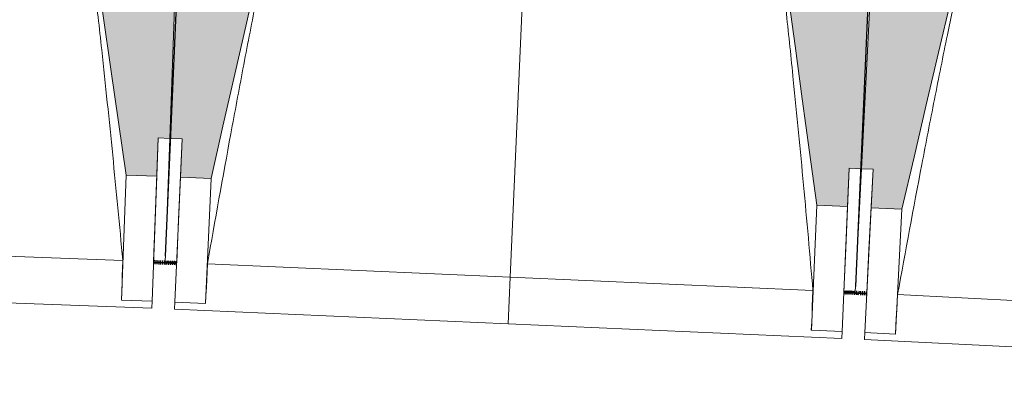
# Model space of a CAD drawing. Header units: centimetres. Extents: x -2631 to 3067, y -3659 to 381.
# Tile 6 of 149: x -1618 to -1490, y -2144 to -2098. Entities that reach past the tile are written whole.
import ezdxf

# ---------------------------------------------------------------- set-up
doc = ezdxf.new("R2010")
doc.units = ezdxf.units.CM
doc.linetypes.add('Tiret_2_', pattern=[0.25, 0.125, -0.125])
for name, color, linetype, lineweight in [('0-1', 7, 'Continuous', 5), ('OSSATURE', 7, 'Continuous', 18), ('OSSATURE_C', 7, 'Continuous', 18), ('SOL', 7, 'Continuous', 25), ('Z', 7, 'Continuous', 18)]:
    doc.layers.add(name, color=color, linetype=linetype, lineweight=lineweight)
for name, color, linetype, lineweight, true_color in [('ANNOTATIONS-3', 4, 'Tiret_2_', 100, 0x00ffff), ('OSSATURE-1', 7, 'Continuous', 5, 0x787878), ('OSSATURE-2', 5, 'Continuous', 25, 0x0000ff)]:
    doc.layers.add(name, color=color, linetype=linetype, lineweight=lineweight, true_color=true_color)

# ---------------------------------------------------------------- blocks, each defined once
blk = doc.blocks.new('20_MUR PREFA_01 - MODULE_01 B-3165811-2021_015_1114_DCE_1_50_Sols')
at = {"layer": 'Z'}
for p, q in [((0, 72.21), (0, 66.14)), ((0, 66.14), (0, 5.85)), ((0, 0.07), (0, 5.85))]:
    blk.add_line(p, q, dxfattribs=at)
blk = doc.blocks.new('B02_DC_STR_rvt-1-2021_015_1114_DCE_1_50_Sols')
at = {"layer": 'OSSATURE-1'}
for points in [[(-1600.08, -2117.96), (-1599.89, -2112.96), (-1598.39, -2113.02), (-1596.55, -2063.04), (-1611.03, -2062.55), (-1611.04, -2062.58), (-1612.02, -2062.58), (-1604.08, -2117.81)], [(-1593.01, -2118.26), (-1580.63, -2063.81), (-1581.62, -2063.77), (-1581.62, -2063.7), (-1596.1, -2063.06), (-1598.29, -2113.03), (-1596.79, -2113.09), (-1597.01, -2118.09), (-1596.79, -2118.1)], [(-1510.09, -2121.9), (-1509.87, -2116.91), (-1508.38, -2116.97), (-1506.18, -2067.01), (-1520.66, -2066.37), (-1520.66, -2066.44), (-1521.65, -2066.44), (-1514.09, -2121.73)], [(-1503.03, -2122.25), (-1490.27, -2067.89), (-1491.26, -2067.84), (-1491.26, -2067.77), (-1505.73, -2067.03), (-1508.27, -2116.98), (-1506.77, -2117.05), (-1507.02, -2122.05), (-1506.77, -2122.06)]]:
    blk.add_hatch(color=256, dxfattribs=at).paths.add_polyline_path(points)
at = {"layer": 'ANNOTATIONS-3'}
for p, q in [((-1597.5, -2129.27), (-1600.49, -2129.15)), ((-1507.59, -2133.22), (-1510.58, -2133.08))]:
    blk.add_line(p, q, dxfattribs=at)
at = {"layer": 'OSSATURE'}
for p, q in [((-1599.89, -2112.96), (-1600.28, -2123.44)), ((-1598.99, -2129.09), (-1598.29, -2113.03)), ((-1598.39, -2113.02), (-1598.96, -2128.37)), ((-1597.25, -2123.57), (-1596.79, -2113.09)), ((-1604.08, -2117.81), (-1604.68, -2134.09)), ((-1509.87, -2116.91), (-1510.33, -2127.38)), ((-1509.08, -2133.04), (-1508.27, -2116.98)), ((-1508.38, -2116.97), (-1509.05, -2132.33)), ((-1507.3, -2127.53), (-1506.77, -2117.05)), ((-1600.08, -2117.96), (-1600.68, -2134.24)), ((-1597.72, -2134.36), (-1597.01, -2118.09)), ((-1593.73, -2134.54), (-1593.01, -2118.26)), ((-1514.09, -2121.73), (-1514.8, -2138)), ((-1510.09, -2121.9), (-1510.81, -2138.17)), ((-1507.85, -2138.32), (-1507.02, -2122.05)), ((-1503.86, -2138.52), (-1503.03, -2122.25)), ((-1600.28, -2123.44), (-1600.49, -2129.03)), ((-1597.49, -2129.15), (-1597.25, -2123.57)), ((-1683.41, -2126.02), (-1604.51, -2128.94)), ((-1510.33, -2127.38), (-1510.58, -2132.97)), ((-1507.59, -2133.11), (-1507.3, -2127.53)), ((-1600.49, -2129.15), (-1600.5, -2129.24)), ((-1600.5, -2129.24), (-1599, -2129.3)), ((-1599, -2129.3), (-1599, -2129.21)), ((-1599, -2129.3), (-1597.5, -2129.36)), ((-1597.5, -2129.36), (-1597.5, -2129.27)), ((-1593.48, -2129.38), (-1514.6, -2132.85)), ((-1687.65, -2131.93), (-1600.71, -2135.14)), ((-1510.58, -2133.08), (-1510.59, -2133.18)), ((-1510.59, -2133.18), (-1509.1, -2133.24)), ((-1509.1, -2133.25), (-1509.09, -2133.15)), ((-1604.68, -2134.09), (-1604.68, -2134.07)), ((-1600.68, -2134.24), (-1604.68, -2134.09)), ((-1600.68, -2134.21), (-1600.71, -2135.14)), ((-1597.76, -2135.26), (-1597.72, -2134.33)), ((-1593.73, -2134.54), (-1597.72, -2134.36)), ((-1509.1, -2133.25), (-1507.6, -2133.32)), ((-1507.6, -2133.32), (-1507.59, -2133.22)), ((-1503.57, -2133.37), (-1424.72, -2137.38)), ((-1597.76, -2135.26), (-1510.85, -2139.08)), ((-1593.72, -2134.51), (-1593.73, -2134.54)), ((-1514.8, -2138), (-1514.81, -2137.97)), ((-1510.81, -2138.17), (-1514.8, -2138)), ((-1510.81, -2138.15), (-1510.85, -2139.08)), ((-1507.9, -2139.22), (-1507.85, -2138.29)), ((-1503.86, -2138.52), (-1507.85, -2138.32)), ((-1507.9, -2139.22), (-1421.01, -2143.64)), ((-1503.85, -2138.49), (-1503.86, -2138.52))]:
    blk.add_line(p, q, dxfattribs=at)
at = {"layer": 'OSSATURE', "flags": 128}
for points in [[(-1604.68, -2134.07), (-1604.65, -2133.04), (-1604.61, -2132.01), (-1604.58, -2130.99), (-1604.54, -2129.96), (-1604.51, -2128.94)], [(-1593.48, -2129.38), (-1593.53, -2130.41), (-1593.58, -2131.43), (-1593.62, -2132.46), (-1593.67, -2133.48), (-1593.72, -2134.51)], [(-1514.81, -2137.97), (-1514.76, -2136.95), (-1514.72, -2135.92), (-1514.68, -2134.9), (-1514.64, -2133.87), (-1514.6, -2132.85)], [(-1503.57, -2133.37), (-1503.63, -2134.39), (-1503.68, -2135.42), (-1503.74, -2136.44), (-1503.8, -2137.47), (-1503.85, -2138.49)]]:
    blk.add_lwpolyline(points, dxfattribs=at)
at = {"layer": 'OSSATURE'}
for points, knots in [([(-1581.88, -2069.54), (-1582.77, -2073.67), (-1584.12, -2080.05), (-1585.88, -2088.71), (-1587.33, -2096.04), (-1588.86, -2103.95), (-1590.97, -2115.25), (-1592.49, -2123.72), (-1593.48, -2129.38)], [0.0183454, 0.0183454, 0.0183454, 0.0183454, 0.2222222, 0.3333333, 0.4444444, 0.5833333, 0.7222222, 1, 1, 1, 1]), ([(-1514.6, -2132.85), (-1514.99, -2128.27), (-1515.6, -2121.4), (-1516.47, -2112.25), (-1517.21, -2104.81), (-1518.04, -2096.81), (-1518.99, -2088.23), (-1519.94, -2080.03), (-1520.6, -2074.69), (-1520.91, -2072.22)], [0, 0, 0, 0, 0.2222222, 0.3333333, 0.4444444, 0.5833333, 0.7222222, 0.8611111, 0.9816328, 0.9816328, 0.9816328, 0.9816328]), ([(-1491.56, -2073.61), (-1492.48, -2077.73), (-1493.87, -2084.11), (-1495.69, -2092.75), (-1497.2, -2100.07), (-1498.78, -2107.96), (-1500.97, -2119.25), (-1502.55, -2127.72), (-1503.57, -2133.37)], [0.0183454, 0.0183454, 0.0183454, 0.0183454, 0.2222222, 0.3333333, 0.4444444, 0.5833333, 0.7222222, 1, 1, 1, 1]), ([(-1604.51, -2128.94), (-1604.93, -2124.36), (-1605.59, -2117.5), (-1606.52, -2108.36), (-1607.31, -2100.92), (-1608.2, -2092.92), (-1609.01, -2086.07), (-1609.49, -2082.07), (-1609.63, -2080.92)], [0, 0, 0, 0, 0.2222222, 0.3333333, 0.4444444, 0.5833333, 0.7222222, 0.7777778, 0.7777778, 0.7777778, 0.7777778])]:
    blk.add_open_spline(points, degree=3, knots=knots, dxfattribs=at)
at = {"layer": 'OSSATURE_C'}
for p, q in [((-1598.39, -2113.02), (-1596.55, -2063.04)), ((-1596.1, -2063.06), (-1598.29, -2113.03)), ((-1508.38, -2116.97), (-1506.18, -2067.01)), ((-1505.73, -2067.03), (-1508.27, -2116.98)), ((-1600.08, -2117.96), (-1599.89, -2112.96)), ((-1599.89, -2112.96), (-1598.39, -2113.02)), ((-1598.29, -2113.03), (-1596.79, -2113.09)), ((-1596.79, -2113.09), (-1597.01, -2118.09)), ((-1604.08, -2117.81), (-1600.08, -2117.96)), ((-1510.09, -2121.9), (-1509.87, -2116.91)), ((-1509.87, -2116.91), (-1508.38, -2116.97)), ((-1508.27, -2116.98), (-1506.77, -2117.05)), ((-1506.77, -2117.05), (-1507.02, -2122.05)), ((-1597.01, -2118.09), (-1593.01, -2118.26)), ((-1514.09, -2121.73), (-1510.09, -2121.9)), ((-1507.02, -2122.05), (-1503.03, -2122.25))]:
    blk.add_line(p, q, dxfattribs=at)
at = {"layer": 'OSSATURE_C', "flags": 128}
for points in [[(-1612.04, -2062.47), (-1611.04, -2069.39), (-1610.05, -2076.31), (-1609.05, -2083.22), (-1608.06, -2090.14), (-1607.06, -2097.06), (-1606.07, -2103.98), (-1605.07, -2110.9), (-1604.08, -2117.81)], [(-1593.01, -2118.26), (-1591.46, -2111.45), (-1589.91, -2104.63), (-1588.36, -2097.82), (-1586.81, -2091), (-1585.26, -2084.19), (-1583.71, -2077.37), (-1582.16, -2070.56), (-1580.61, -2063.74)], [(-1521.67, -2066.33), (-1520.72, -2073.25), (-1519.77, -2080.18), (-1518.83, -2087.1), (-1517.88, -2094.03), (-1516.93, -2100.95), (-1515.98, -2107.88), (-1515.04, -2114.8), (-1514.09, -2121.73)], [(-1503.03, -2122.25), (-1501.43, -2115.45), (-1499.83, -2108.64), (-1498.24, -2101.84), (-1496.64, -2095.03), (-1495.04, -2088.23), (-1493.44, -2081.43), (-1491.85, -2074.62), (-1490.25, -2067.82)]]:
    blk.add_lwpolyline(points, dxfattribs=at)
at = {"layer": 'SOL'}
for p, q in [((-1598.96, -2128.37), (-1596.1, -2063.26)), ((-1506.2, -2067.32), (-1509.05, -2132.33)), ((-1597.5, -2129.27), (-1600.49, -2129.15)), ((-1600.49, -2129.15), (-1597.5, -2129.27)), ((-1597.49, -2129.15), (-1598.99, -2129.09)), ((-1597.5, -2129.27), (-1597.49, -2129.15)), ((-1509.08, -2133.03), (-1510.58, -2132.97)), ((-1510.58, -2132.97), (-1510.58, -2133.08)), ((-1507.59, -2133.22), (-1510.58, -2133.08)), ((-1510.58, -2133.08), (-1507.59, -2133.22))]:
    blk.add_line(p, q, dxfattribs=at)
at = {"layer": 'OSSATURE-2', "rotation": 177.4871597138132}
blk.add_blockref('20_MUR PREFA_01 - MODULE_01 B-3165811-2021_015_1114_DCE_1_50_Sols', (-1551.14, -2065.04), dxfattribs=at)

msp = doc.modelspace()

# ---------------------------------------------------------------- block references
at = {"layer": '0-1'}
msp.add_blockref('B02_DC_STR_rvt-1-2021_015_1114_DCE_1_50_Sols', (0, 0), dxfattribs=at)

doc.saveas('drawing.dxf')
